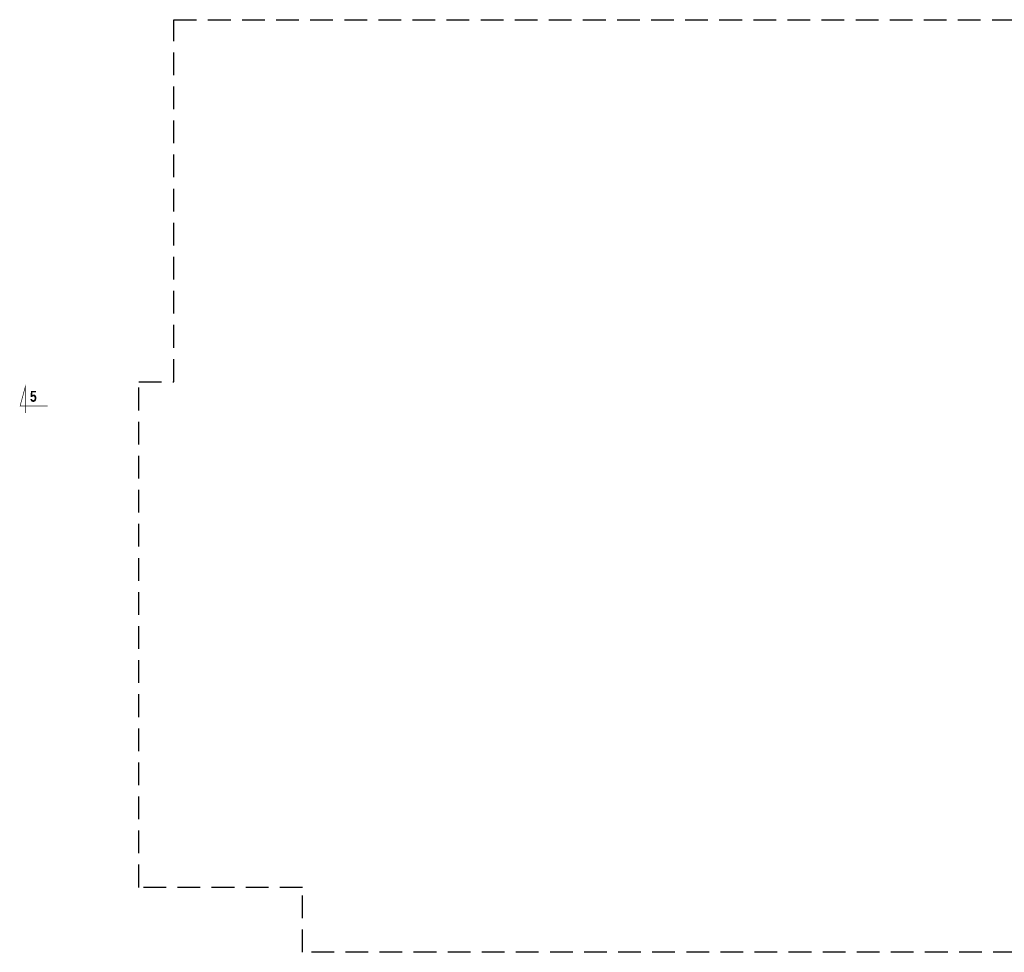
# Model space of a CAD drawing. Header units: millimetres. Extents: x 28600 to 181045, y -399112 to -163690.
# Tile 3 of 256: x 44101 to 46268, y -199503 to -197450. Entities that reach past the tile are written whole.
import ezdxf

# ---------------------------------------------------------------- set-up
doc = ezdxf.new("R2010")
doc.units = ezdxf.units.MM
doc.linetypes.add('6279-A-FP00$0$DASHED', pattern=[0.75, 0.5, -0.25])
doc.layers.add('!! 0_ Istn-sciany', color=8, linetype='Continuous')
doc.layers.add('!! 0_ Opis', color=8, linetype='Continuous')
doc.styles.add('STYLE7', font='ARIALNB.TTF')

msp = doc.modelspace()

# ---------------------------------------------------------------- linework, layer by layer
at = {"layer": '!! 0_ Istn-sciany', "linetype": '6279-A-FP00$0$DASHED', "ltscale": 100}
for points in [[(44363.71142, -198247.12813), (44440.71142, -198247.12813), (44440.71142, -197450.12813), (47168.71142, -197450.12813)], [(48393.21142, -199503.12813), (44723.71142, -199503.12813), (44723.71142, -199360.12813), (44363.71142, -199360.12813), (44363.71142, -198247.12813)]]:
    msp.add_lwpolyline(points, dxfattribs=at)
at = {"layer": '!! 0_ Opis', "color": 2, "const_width": 1.44}
msp.add_lwpolyline([(44163.22751, -198300.60321), (44102.40191, -198300.60321), (44113.67309, -198258.53857), (44113.67309, -198315.80961)], dxfattribs=at)
msp.add_lwpolyline([(44163.22751, -198300.60321), (44102.40191, -198300.60321), (44113.67309, -198258.53857), (44113.67309, -198315.80961)], dxfattribs=at)

# ---------------------------------------------------------------- texts
at = {"layer": '!! 0_ Opis', "color": 9, "style": 'STYLE7', "text_generation_flag": 6, "width": 0.95}
msp.add_text('5', height=24, rotation=180.00000016, dxfattribs=at).set_placement((44124.24677, -198291.21934))

doc.saveas('drawing.dxf')
